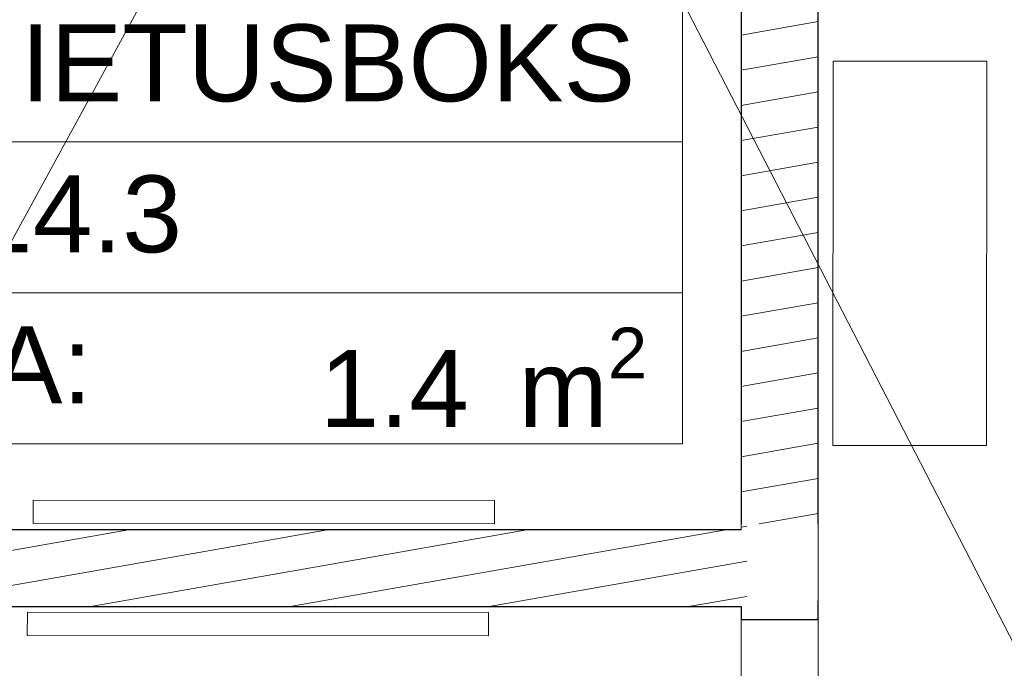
# Model space of a CAD drawing. Header units: millimetres. Extents: x -63554 to 200, y -19084 to 40052.
# Tile 37 of 120: x -44961 to -43680, y -1640 to -797. Entities that reach past the tile are written whole.
import ezdxf
from ezdxf.enums import TextEntityAlignment as Align

# ---------------------------------------------------------------- set-up
doc = ezdxf.new("R2010")
doc.units = ezdxf.units.MM
doc.header["$MEASUREMENT"] = 0
for name, color, linetype in [('014_Ruumi netopind', 7, 'Continuous'), ('New_014_Ruumi netopind', 7, 'Continuous'), ('New_1311_Vaheseinad', 7, 'Continuous'), ('New_Archicad Doors', 7, 'Continuous'), ('New_SA-mööbel', 7, 'Continuous')]:
    doc.layers.add(name, color=color, linetype=linetype)
for name, color, linetype, lineweight in [('_trapid_Pen_No__141', 7, 'Continuous', 20), ('Archicad Zone Stamps_Pen_No__1', 7, 'Continuous', 13), ('Archicad Zone Stamps_Pen_No__7', 7, 'Continuous', 35), ('New_1311_Vaheseinad_Pen_No__101', 252, 'Continuous', 13), ('New_1311_Vaheseinad_Pen_No__41', 7, 'Continuous', 25), ('New_Archicad Doors_Pen_No__101', 252, 'Continuous', 13), ('New_SA-mööbel_Pen_No__101', 252, 'Continuous', 13)]:
    doc.layers.add(name, color=color, linetype=linetype, lineweight=lineweight)
doc.styles.add('GENERATED_STYLE_2', font='arial.ttf')
pattern_1 = [(10, (0, 0), (-7.81417, 44.316348), [])]

# ---------------------------------------------------------------- blocks, each defined once
blk = doc.blocks.new('RIIETUSBOKS_114.3_39_1', base_point=(-44638.5, -1053.6))
at = {"layer": 'Archicad Zone Stamps_Pen_No__1', "color": 7, "linetype": 'Continuous', "lineweight": 13}
for p, q in [((-44098.9, -759), (-45178.1, -759)), ((-45178.1, -759), (-45178.1, -1348.3)), ((-45178.1, -759), (-44098.9, -759)), ((-45178.1, -955.4), (-45178.1, -759)), ((-44098.9, -1348.3), (-44098.9, -759)), ((-44098.9, -759), (-44098.9, -955.4)), ((-44098.9, -955.4), (-45178.1, -955.4)), ((-45178.1, -955.4), (-44098.9, -955.4)), ((-45178.1, -1151.8), (-45178.1, -955.4)), ((-44098.9, -955.4), (-44098.9, -1151.8)), ((-44098.9, -1151.8), (-45178.1, -1151.8)), ((-45178.1, -1151.8), (-44098.9, -1151.8)), ((-45178.1, -1348.3), (-45178.1, -1151.8)), ((-44098.9, -1151.8), (-44098.9, -1348.3)), ((-45178.1, -1348.3), (-44098.9, -1348.3)), ((-44098.9, -1348.3), (-45178.1, -1348.3))]:
    blk.add_line(p, q, dxfattribs=at)
at = {"layer": 'Archicad Zone Stamps_Pen_No__7', "color": 7, "lineweight": 35, "insert": (-44570.8, -1197.1), "char_height": 100, "attachment_point": 1, "style": 'GENERATED_STYLE_2'}
blk.add_mtext('\\A1;{\\pql;\\pt0,350;\\fArial|b0|i0|c0|p0;\\W1.000000;1.4\\fArial|b0|i0|c0|p0;\\W1.000000;\\A1{\\H.66x;\\S^  ;}\\fArial|b0|i0|c0|p0;\\W1.000000; m\\fArial|b0|i0|c0|p0;\\W1.000000;\\A1{\\H.66x;\\S2^  ;}}', dxfattribs=at)
at = {"layer": 'Archicad Zone Stamps_Pen_No__7', "color": 7, "lineweight": 35, "style": 'GENERATED_STYLE_2'}
for tag, p in [('DUMMY_861', (-44177.4, -778.6)), ('ROOM_NAME', (-45099.5, -802.8)), ('DUMMY_862', (-44177.4, -975)), ('ROOM_NUMBER', (-45099.5, -999.2)), ('ceilingCode', (-45099.5, -1195.6))]:
    blk.add_attdef(tag, text='', height=100, dxfattribs=at).set_placement(p, align=Align.TOP_LEFT)
blk = doc.blocks.new('Simple Door Opening[54]_1')
at = {"layer": 'New_Archicad Doors_Pen_No__101', "color": 252, "linetype": 'Continuous', "lineweight": 13}
for p, q in [((-44022.4, -1576.7), (-43922.4, -1576.7)), ((-44022.4, -2326.7), (-43922.4, -2326.7))]:
    blk.add_line(p, q, dxfattribs=at)
blk = doc.blocks.new('Wall_187_1', base_point=(-43922.4, -2810))
at = {"layer": 'New_1311_Vaheseinad_Pen_No__101', "linetype": 'Continuous', "lineweight": 13}
h = blk.add_hatch(dxfattribs=at)
h.set_pattern_fill('WOOD_0001', color=252, style=0, pattern_type=2)
h.set_pattern_definition(pattern_1)
h.paths.add_polyline_path([(-43922.4, -111), (-44022.4, -111), (-44022.4, -1452.4), (-43922.4, -1452.4)])
h = blk.add_hatch(dxfattribs=at)
h.set_pattern_fill('WOOD_0001', color=252, style=0, pattern_type=2)
h.set_pattern_definition(pattern_1)
h.paths.add_polyline_path([(-44022.4, -1552.4), (-44015.2, -1552.4), (-44015.1, -1452.4), (-44022.4, -1452.4)])
h = blk.add_hatch(dxfattribs=at)
h.set_pattern_fill('WOOD_0001', color=252, style=0, pattern_type=2)
h.set_pattern_definition(pattern_1)
h.paths.add_polyline_path([(-43922.4, -1552.4), (-44022.4, -1552.4), (-44022.4, -1576.7), (-43922.4, -1576.7)])
at = {"layer": 'New_1311_Vaheseinad_Pen_No__41', "color": 7, "linetype": 'Continuous', "lineweight": 25}
blk.add_line((-44022.4, -1576.7), (-43922.4, -1576.7), dxfattribs=at)
at = {"layer": 'New_1311_Vaheseinad_Pen_No__41', "color": 7, "linetype": 'Continuous', "lineweight": 25, "flags": 128}
for points in [[(-44022.4, -111), (-44022.4, -1452.4)], [(-43922.4, -1452.4), (-43922.4, -111)], [(-44022.4, -1560), (-44022.4, -1576.7)], [(-43922.4, -1576.7), (-43922.4, -1552.4)]]:
    blk.add_lwpolyline(points, dxfattribs=at)
at = {"layer": 'New_Archicad Doors', "color": 252, "linetype": 'Continuous', "lineweight": 13}
blk.add_blockref('Simple Door Opening[54]_1', (0, 0), dxfattribs=at)
blk = doc.blocks.new('Wall_188_1', base_point=(-43922.4, -1460))
at = {"layer": 'New_1311_Vaheseinad_Pen_No__101', "linetype": 'Continuous', "lineweight": 13}
h = blk.add_hatch(dxfattribs=at)
h.set_pattern_fill('WOOD_0001', color=252, style=0, pattern_type=2)
h.set_pattern_definition(pattern_1)
h.paths.add_polyline_path([(-45140.4, -1460), (-45140.4, -1560), (-45122.4, -1560), (-45122.4, -1460)])
h = blk.add_hatch(dxfattribs=at)
h.set_pattern_fill('WOOD_0001', color=252, style=0, pattern_type=2)
h.set_pattern_definition(pattern_1)
h.paths.add_polyline_path([(-45115.2, -1460), (-45115.2, -1560), (-45015.2, -1560), (-45015.2, -1460)])
h = blk.add_hatch(dxfattribs=at)
h.set_pattern_fill('WOOD_0001', color=252, style=0, pattern_type=2)
h.set_pattern_definition(pattern_1)
h.paths.add_polyline_path([(-45015.2, -1460), (-45015.2, -1560), (-44022.4, -1560), (-44022.4, -1460)])
at = {"layer": 'New_1311_Vaheseinad_Pen_No__41', "color": 7, "linetype": 'Continuous', "lineweight": 25, "flags": 128}
for points in [[(-44022.4, -1460), (-45015.2, -1460)], [(-45015.2, -1560), (-44022.4, -1560)]]:
    blk.add_lwpolyline(points, dxfattribs=at)
blk = doc.blocks.new('wallshelf(1)[184]_1', base_point=(-43902.6, -850.4))
at = {"layer": 'New_SA-mööbel_Pen_No__101', "color": 252, "linetype": 'Continuous', "lineweight": 13}
for p, q in [((-43902.6, -850.4), (-43903, -1350.4)), ((-43702.6, -850.5), (-43902.6, -850.4)), ((-43703, -1350.5), (-43702.6, -850.5)), ((-43903, -1350.4), (-43703, -1350.5))]:
    blk.add_line(p, q, dxfattribs=at)
blk = doc.blocks.new('Mirror 26[193]_1', base_point=(-44351.2, -1597.8))
at = {"layer": 'New_SA-mööbel_Pen_No__101', "color": 252, "linetype": 'Continuous', "lineweight": 13}
for p, q in [((-44951.2, -1597.4), (-44951.1, -1567.4)), ((-44951.1, -1567.4), (-44351.1, -1567.8)), ((-44351.1, -1567.8), (-44351.2, -1597.8)), ((-44351.2, -1597.8), (-44951.2, -1597.4))]:
    blk.add_line(p, q, dxfattribs=at)
at = {"layer": 'New_SA-mööbel_Pen_No__101', "color": 252, "linetype": 'Continuous', "lineweight": 13, "flags": 128}
blk.add_lwpolyline([(-44351.2, -1597.8), (-44951.2, -1597.4), (-44951.1, -1567.4), (-44351.1, -1567.8)], close=True, dxfattribs=at)
blk = doc.blocks.new('Mirror 26[283]_1', base_point=(-44943.4, -1421.7))
at = {"layer": 'New_SA-mööbel_Pen_No__101', "color": 252, "linetype": 'Continuous', "lineweight": 13}
for p, q in [((-44943.4, -1421.7), (-44343.4, -1422.1)), ((-44943.4, -1451.7), (-44943.4, -1421.7)), ((-44343.4, -1422.1), (-44343.4, -1452.1)), ((-44343.4, -1452.1), (-44943.4, -1451.7))]:
    blk.add_line(p, q, dxfattribs=at)
at = {"layer": 'New_SA-mööbel_Pen_No__101', "color": 252, "linetype": 'Continuous', "lineweight": 13, "flags": 128}
blk.add_lwpolyline([(-44943.4, -1421.7), (-44343.4, -1422.1), (-44343.4, -1452.1), (-44943.4, -1451.7)], close=True, dxfattribs=at)

msp = doc.modelspace()

# ---------------------------------------------------------------- linework, layer by layer
at = {"layer": '014_Ruumi netopind', "color": 254, "linetype": 'Continuous', "lineweight": 0, "true_color": 0xfdf2d0, "flags": 128}
for points in [[(-45022.4, -110), (-45022.4, -1460), (-44022.4, -1460), (-44022.4, -110)], [(-45022.4, -1560), (-45022.4, -2810), (-44022.4, -2810), (-44022.4, -1560)]]:
    msp.add_lwpolyline(points, close=True, dxfattribs=at)
at = {"layer": '_trapid_Pen_No__141', "color": 7, "linetype": 'Continuous', "lineweight": 20, "flags": 128}
for points in [[(-45880, -2748.2), (-44440, -110)], [(-43080, -2748.2), (-44440, -110)]]:
    msp.add_lwpolyline(points, dxfattribs=at)
at = {"layer": 'New_014_Ruumi netopind', "color": 254, "linetype": 'Continuous', "lineweight": 0, "true_color": 0xfdf2d0, "flags": 128}
msp.add_lwpolyline([(-41590, -6180), (-41540, -6180), (-41540, -470), (-41590, -470), (-41590, -110), (-43922.4, -110), (-43922.4, -2910), (-45122.4, -2910), (-45122.4, -110), (-46125, -110), (-47195, -110), (-47195, -565), (-47650, -565), (-47650, -6130.1), (-44590, -6130.1), (-44590, -6180), (-44290, -6180)], close=True, dxfattribs=at)

# ---------------------------------------------------------------- block references
at = {"layer": '014_Ruumi netopind', "color": 252, "linetype": 'Continuous', "lineweight": 13}
msp.add_blockref('RIIETUSBOKS_114.3_39_1', (-44638.5, -1053.6), dxfattribs=at).add_auto_attribs({'ROOM_NAME': 'RIIETUSBOKS', 'ROOM_NUMBER': '114.3', 'ceilingCode': 'CA: '})
at = {"layer": 'New_1311_Vaheseinad', "color": 7, "lineweight": 25}
for name, p in [('Wall_187_1', (-43922.4, -2810)), ('Wall_188_1', (-43922.4, -1460))]:
    msp.add_blockref(name, p, dxfattribs=at)
at = {"layer": 'New_SA-mööbel', "color": 252, "linetype": 'Continuous', "lineweight": 13}
for name, p in [('wallshelf(1)[184]_1', (-43902.6, -850.4)), ('Mirror 26[283]_1', (-44943.4, -1421.7)), ('Mirror 26[193]_1', (-44351.2, -1597.8))]:
    msp.add_blockref(name, p, dxfattribs=at)

doc.saveas('drawing.dxf')
